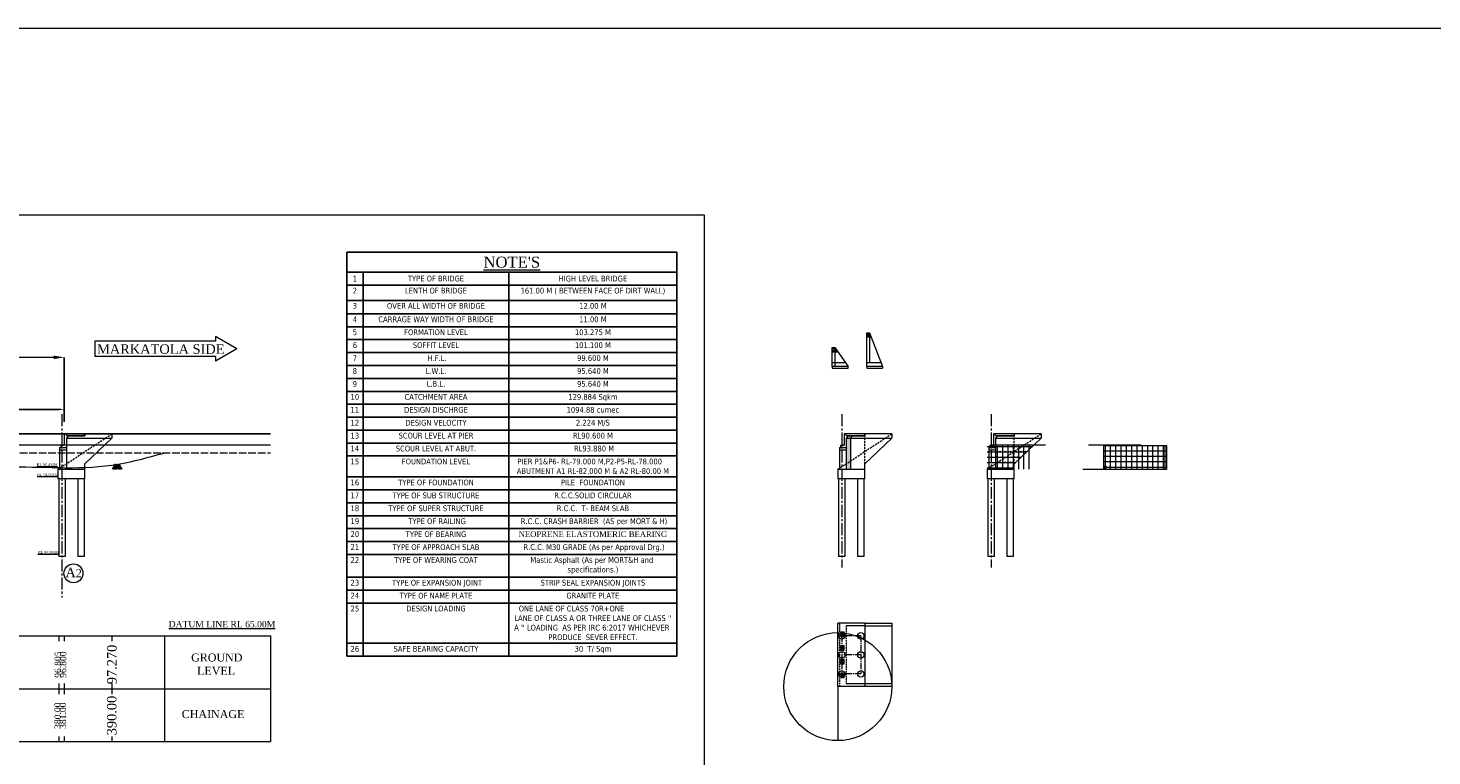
# Model space of a CAD drawing. Header units: millimetres. Extents: x -20950785 to 389010297, y -11535949 to 14056629.
# Tile 123 of 256: x 11431400 to 11696695, y -1533006 to -1395468. Entities that reach past the tile are written whole.
import ezdxf

# ---------------------------------------------------------------- set-up
doc = ezdxf.new("R2010")
doc.units = ezdxf.units.MM
doc.header["$LTSCALE"] = 60
doc.header["$MEASUREMENT"] = 0
for name, pattern in [('ACAD_ISO02W100', [15, 12, -3]), ('CENTER2', [28.575, 19.05, -3.175, 3.175, -3.175]), ('HIDDEN', [0.375, 0.25, -0.125])]:
    doc.linetypes.add(name, pattern=pattern)
doc.styles.add('style1', font='txt.shx', dxfattribs={"height": 1})
doc.dimstyles.get("Standard").update_dxf_attribs({"dimtxt": 400, "dimasz": 215, "dimexe": 0.18, "dimexo": 0.0625, "dimgap": 0.09, "dimtad": 0, "dimtih": 1, "dimtoh": 1, "dimdec": 0, "dimzin": 4, "dimdsep": 46, "dimtxsty": 'Standard', "dimblk": 'OPEN90', "dimcen": 0, "dimadec": 0, "dimazin": 1, "dimtfac": 1, "dimtdec": 0, "dimtix": 1, "dimtofl": 0, "dimtmove": 0, "dimatfit": 3, "dimldrblk": 'OPEN30', "dimfxl": 1, "dimtolj": 1, "dimtzin": 0, "dimarcsym": 0})

# ---------------------------------------------------------------- blocks, each defined once
blk = doc.blocks.new('*D548')
at = {"color": 0, "linetype": 'Continuous', "lineweight": -2, "ltscale": 2, "transparency": 16777216}
for p, q in [((11277221, -1469634), (11277221, -1457696)), ((11438221, -1469879), (11438221, -1457696))]:
    blk.add_line(p, q, dxfattribs=at)
at = {"color": 0, "linetype": 'Continuous', "lineweight": 0, "ltscale": 2, "transparency": 16777216}
for p, q in [((11279221, -1457696), (11307779, -1457696)), ((11436221, -1457696), (11407663, -1457696))]:
    blk.add_line(p, q, dxfattribs=at)
at = {"color": 0, "linetype": 'Continuous', "lineweight": 9, "ltscale": 2, "transparency": 16777216}
for points in [[(11279221, -1457362), (11279221, -1458029), (11277221, -1457696)], [(11436221, -1457362), (11436221, -1458029), (11438221, -1457696)]]:
    blk.add_solid(points, dxfattribs=at)
at = {"layer": 'Defpoints', "color": 0, "linetype": 'Continuous', "lineweight": 9, "ltscale": 2, "transparency": 16777216}
for p in [(11438221, -1457696), (11277221, -1469634), (11438221, -1469879)]:
    blk.add_point(p, dxfattribs=at)
at = {"color": 0, "linetype": 'Continuous', "lineweight": 9, "ltscale": 2, "transparency": 16777216, "insert": (11357721, -1457696), "char_height": 2000, "attachment_point": 5}
blk.add_mtext('\\A1;{\\fTimes New Roman|b0|i0|c0|p18;\\H1.2x;\\C256;LENGTH OF BRIDGE 161.00 (BETWEEN FACE OF DIRT WALL)}', dxfattribs=at)
blk = doc.blocks.new('*D555')
at = {"color": 0, "linetype": 'Continuous', "lineweight": -2, "ltscale": 2, "transparency": 16777216}
for p, q in [((11415221, -1469634), (11415221, -1467516)), ((11416221, -1467516), (11424557, -1467516)), ((11437221, -1467516), (11428885, -1467516)), ((11438221, -1468982), (11438221, -1467516))]:
    blk.add_line(p, q, dxfattribs=at)
at = {"color": 0, "linetype": 'Continuous', "lineweight": 9, "ltscale": 2, "transparency": 16777216}
for points in [[(11416221, -1467349), (11416221, -1467682), (11415221, -1467516)], [(11437221, -1467349), (11437221, -1467682), (11438221, -1467516)]]:
    blk.add_solid(points, dxfattribs=at)
at = {"layer": 'Defpoints', "color": 0, "linetype": 'Continuous', "lineweight": 9, "ltscale": 2, "transparency": 16777216}
for p in [(11415221, -1469634), (11438221, -1467516), (11438221, -1468982)]:
    blk.add_point(p, dxfattribs=at)
at = {"color": 0, "linetype": 'Continuous', "lineweight": 9, "ltscale": 2, "transparency": 16777216, "insert": (11426721, -1467516), "char_height": 1000, "attachment_point": 5}
blk.add_mtext('\\A1;{\\fTimes New Roman|b0|i0|c0|p18;\\H1.2x;\\C256;23000 }', dxfattribs=at)
blk = doc.blocks.new('*T591')
at = {"color": 0, "linetype": 'ByBlock', "lineweight": -2, "ltscale": 2, "transparency": 16777216}
for p, q in [((0, 0), (62397, 0)), ((0, 0), (0, -76345)), ((62397, 0), (62397, -76345)), ((0, -3775), (62397, -3775)), ((3081, -3775), (3081, -76345)), ((30653, -3775), (30653, -76345)), ((0, -6218), (62397, -6218)), ((0, -9100), (62397, -9100)), ((0, -11637), (62397, -11637)), ((0, -14080), (62397, -14080)), ((0, -16522), (62397, -16522)), ((0, -18965), (62397, -18965)), ((0, -21407), (62397, -21407)), ((0, -23850), (62397, -23850)), ((0, -26292), (62397, -26292)), ((0, -28735), (62397, -28735)), ((0, -31177), (62397, -31177)), ((0, -33620), (62397, -33620)), ((0, -36063), (62397, -36063)), ((0, -38505), (62397, -38505)), ((0, -42465), (62397, -42465)), ((0, -44908), (62397, -44908)), ((0, -47350), (62397, -47350)), ((0, -49793), (62397, -49793)), ((0, -52235), (62397, -52235)), ((0, -54678), (62397, -54678)), ((0, -57121), (62397, -57121)), ((0, -61411), (62397, -61411)), ((0, -63853), (62397, -63853)), ((0, -66296), (62397, -66296)), ((0, -73902), (62397, -73902)), ((0, -76345), (62397, -76345))]:
    blk.add_line(p, q, dxfattribs=at)
at = {"color": 0, "linetype": 'Continuous', "lineweight": 9, "ltscale": 2, "transparency": 16777216}
for s, insert, char_height, width, attachment_point in [("{\\fTimes New Roman|b0|i0|c0|p18;\\L\\C256;NOTE'S}", (31198, -1888), 2081.86, 61397.39, 5), ('{\\fTahoma|b0|i0|c0|p34;\\C256;1', (1541, -4996), 1082.46, 2081.86, 5), ('{\\fTahoma|b0|i0|c0|p34;\\C256;TYPE OF BRIDGE}', (16867, -4996), 1082.46, 26572.92, 5), ('{\\fTahoma|b0|i0|c0|p34;\\C256;HIGH LEVEL BRIDGE}', (46525, -4996), 1082.46, 30744.04, 5), ('{\\fTahoma|b0|i0|c0|p34;\\C256;2', (1541, -6717), 1082.46, 2081.86, 2), ('{\\fTahoma|b0|i0|c0|p34;\\C256;LENTH OF BRIDGE }', (16867, -6717), 1082.46, 26572.92, 2), ('{\\fTahoma|b0|i0|c0|p34;\\C256;161.00 M ( BETWEEN FACE OF DIRT WALL)  }', (46525, -6717), 1082.46, 30744.04, 2), ('{\\fTahoma|b0|i0|c0|p34;\\C256;3', (1541, -9599), 1082.46, 2081.86, 2), ('{\\fTahoma|b0|i0|c0|p34;\\C256;OVER ALL WIDTH OF BRIDGE}', (16867, -9599), 1082.46, 26572.92, 2), ('{\\fTahoma|b0|i0|c0|p34;\\C256;12.00 M}', (46525, -9599), 1082.46, 30744.04, 2), ('{\\fTahoma|b0|i0|c0|p34;\\C256;4', (1541, -12137), 1082.46, 2081.86, 2), ('{\\fTahoma|b0|i0|c0|p34;\\C256;CARRAGE WAY WIDTH OF BRIDGE }', (16867, -12137), 1082.46, 26572.92, 2), ('{\\fTahoma|b0|i0|c0|p34;\\C256;11.00 M}', (46525, -12137), 1082.46, 30744.04, 2), ('{\\fTahoma|b0|i0|c0|p34;\\C256;5', (1541, -14579), 1082.46, 2081.86, 2), ('{\\fTahoma|b0|i0|c0|p34;\\C256;FORMATION LEVEL   }', (16867, -14579), 1082.46, 26572.92, 2), ('{\\fTahoma|b0|i0|c0|p34;\\C256;103.275 M}', (46525, -14579), 1082.46, 30744.04, 2), ('{\\fTahoma|b0|i0|c0|p34;\\C256;6', (1541, -17022), 1082.46, 2081.86, 2), ('{\\fTahoma|b0|i0|c0|p34;\\C256;SOFFIT LEVEL}', (16867, -17022), 1082.46, 26572.92, 2), ('{\\fTahoma|b0|i0|c0|p34;\\C256;101.100 M}', (46525, -17022), 1082.46, 30744.04, 2), ('{\\fTahoma|b0|i0|c0|p34;\\C256;7', (1541, -19464), 1082.46, 2081.86, 2), ('{\\fTahoma|b0|i0|c0|p34;\\C256; H.F.L. }', (16867, -19464), 1082.46, 26572.92, 2), ('{\\fTahoma|b0|i0|c0|p34;\\C256;99.600 M}', (46525, -19464), 1082.46, 30744.04, 2), ('{\\fTahoma|b0|i0|c0|p34;\\C256;8', (1541, -21907), 1082.46, 2081.86, 2), ('{\\fTahoma|b0|i0|c0|p34;\\C256;L.W.L.  }', (16867, -21907), 1082.46, 26572.92, 2), ('{\\fTahoma|b0|i0|c0|p34;\\C256;95.640 M}', (46525, -21907), 1082.46, 30744.04, 2), ('{\\fTahoma|b0|i0|c0|p34;\\C256;9', (1541, -24349), 1082.46, 2081.86, 2), ('{\\fTahoma|b0|i0|c0|p34;\\C256;L.B.L.  }', (16867, -24349), 1082.46, 26572.92, 2), ('{\\fTahoma|b0|i0|c0|p34;\\C256;95.640 M}', (46525, -24349), 1082.46, 30744.04, 2), ('{\\fTahoma|b0|i0|c0|p34;\\C256;10', (1541, -26792), 1082.46, 2081.86, 2), ('{\\fTahoma|b0|i0|c0|p34;\\C256;CATCHMENT AREA}', (16867, -26792), 1082.46, 26572.92, 2), ('{\\fTahoma|b0|i0|c0|p34;\\C256;129.884 Sqkm }', (46525, -26792), 1082.46, 30744.04, 2), ('{\\fTahoma|b0|i0|c0|p34;\\C256;11', (1541, -29235), 1082.46, 2081.86, 2), ('{\\fTahoma|b0|i0|c0|p34;\\C256;12', (1541, -31677), 1082.46, 2081.86, 2), ('{\\fTahoma|b0|i0|c0|p34;\\C256;DESIGN DISCHRGE }', (16867, -29235), 1082.46, 26572.92, 2), ('{\\fTahoma|b0|i0|c0|p34;\\C256;DESIGN VELOCITY}', (16867, -31677), 1082.46, 26572.92, 2), ('{\\fTahoma|b0|i0|c0|p34;\\C256;1094.88 cumec}', (46525, -29235), 1082.46, 30744.04, 2), ('{\\fTahoma|b0|i0|c0|p34;\\C256;2.224 M/S}', (46525, -31677), 1082.46, 30744.04, 2), ('{\\fTahoma|b0|i0|c0|p34;\\C256;13', (1541, -34120), 1082.46, 2081.86, 2), ('{\\fTahoma|b0|i0|c0|p34;\\C256;SCOUR LEVEL AT PIER}', (16867, -34120), 1082.46, 26572.92, 2), ('{\\fTahoma|b0|i0|c0|p34;\\C256;RL90.600 M}', (46525, -34120), 1082.46, 30744.04, 2), ('{\\fTahoma|b0|i0|c0|p34;\\C256;14', (1541, -36562), 1082.46, 2081.86, 2), ('{\\fTahoma|b0|i0|c0|p34;\\C256;SCOUR LEVEL AT ABUT.}', (16867, -36562), 1082.46, 26572.92, 2), ('{\\fTahoma|b0|i0|c0|p34;\\C256; RL93.880 M}', (46525, -36562), 1082.46, 30744.04, 2), ('{\\fTahoma|b0|i0|c0|p34;\\C256;15', (1541, -39005), 1082.46, 2081.86, 2), ('{\\fTahoma|b0|i0|c0|p34;\\C256;FOUNDATION LEVEL}', (16867, -39005), 1082.46, 26572.92, 2), ('{\\fTahoma|b0|i0|c0|p34;\\C256;PIER P1&P6- RL-79.000 M,P2-P5-RL-78.000    ABUTMENT A1 RL-82.000 M & A2 RL-80.00 M}', (46525, -39005), 1082.456, 30744.04, 2), ('{\\fTahoma|b0|i0|c0|p34;\\C256;16', (1541, -42965), 1082.46, 2081.86, 2), ('{\\fTahoma|b0|i0|c0|p34;\\C256;TYPE OF FOUNDATION}', (16867, -42965), 1082.46, 26572.92, 2), ('{\\fTahoma|b0|i0|c0|p34;\\C256;PILE  FOUNDATION }', (46525, -42965), 1082.46, 30744.04, 2), ('{\\fTahoma|b0|i0|c0|p34;\\C256;17', (1541, -45407), 1082.46, 2081.86, 2), ('{\\fTahoma|b0|i0|c0|p34;\\C256;TYPE OF SUB STRUCTURE }', (16867, -45407), 1082.46, 26572.92, 2), ('{\\fTahoma|b0|i0|c0|p34;\\C256;R.C.C.SOLID CIRCULAR}', (46525, -45407), 1082.46, 30744.04, 2), ('{\\fTahoma|b0|i0|c0|p34;\\C256;18', (1541, -47850), 1082.46, 2081.86, 2), ('{\\fTahoma|b0|i0|c0|p34;\\C256;19', (1541, -50293), 1082.46, 2081.86, 2), ('{\\fTahoma|b0|i0|c0|p34;\\C256;TYPE OF SUPER STRUCTURE }', (16867, -47850), 1082.46, 26572.92, 2), ('{\\fTahoma|b0|i0|c0|p34;\\C256; TYPE OF RAILING}', (16867, -50293), 1082.46, 26572.92, 2), ('{\\fTahoma|b0|i0|c0|p34;\\C256; R.C.C. CRASH BARRIER  (AS per MORT & H)}', (46525, -50293), 1082.46, 30744.04, 2), ('{\\fTahoma|b0|i0|c0|p34;\\C256;R.C.C.  T- BEAM SLAB }', (46525, -47850), 1082.46, 30744.04, 2), ('{\\fTahoma|b0|i0|c0|p34;\\C256;20', (1541, -52735), 1082.46, 2081.86, 2), ('{\\fTahoma|b0|i0|c0|p34;\\C256;TYPE OF BEARING   }', (16867, -52735), 1082.46, 26572.92, 2), ('{\\fTimes New Roman|b0|i0|c0|p18;\\C256;NEOPRENE ELASTOMERIC BEARING}', (46525, -52735), 1082.46, 30744.04, 2), ('{\\fTahoma|b0|i0|c0|p34;\\C256;21', (1541, -55178), 1082.46, 2081.86, 2), ('{\\fTahoma|b0|i0|c0|p34;\\C256;TYPE OF APPROACH SLAB }', (16867, -55178), 1082.46, 26572.92, 2), ('{\\fTahoma|b0|i0|c0|p34;\\C256; R.C.C. M30 GRADE (As per Approval Drg.)}', (46525, -55178), 1082.46, 30744.04, 2), ('{\\fTahoma|b0|i0|c0|p34;\\C256;22', (1541, -57620), 1082.46, 2081.86, 2), ('{\\fTahoma|b0|i0|c0|p34;\\C256;TYPE OF WEARING COAT}', (16867, -57620), 1082.46, 26572.92, 2), ('{\\fTahoma|b0|i0|c0|p34;\\C256;Mastic Asphalt (As per MORT&H and  specifications.)}', (46525, -57620), 1082.46, 30744.04, 2), ('{\\fTahoma|b0|i0|c0|p34;\\C256;23', (1541, -61910), 1082.46, 2081.86, 2), ('{\\fTahoma|b0|i0|c0|p34;\\C256; TYPE OF EXPANSION JOINT}', (16867, -61910), 1082.46, 26572.92, 2), ('{\\fTahoma|b0|i0|c0|p34;\\C256;STRIP SEAL EXPANSION JOINTS}', (46525, -61910), 1082.46, 30744.04, 2), ('{\\fTahoma|b0|i0|c0|p34;\\C256;24', (1541, -64353), 1082.46, 2081.86, 2), ('{\\fTahoma|b0|i0|c0|p34;\\C256;TYPE OF NAME PLATE   }', (16867, -64353), 1082.46, 26572.92, 2), ('{\\fTahoma|b0|i0|c0|p34;\\C256;GRANITE PLATE}', (46525, -64353), 1082.46, 30744.04, 2), ('{\\fTahoma|b0|i0|c0|p34;\\C256;25', (1541, -66795), 1082.46, 2081.86, 2), ('{\\fTahoma|b0|i0|c0|p34;\\C256;DESIGN LOADING}', (16867, -66795), 1082.46, 26572.92, 2), ("{\\fTahoma|b0|i0|c0|p34;\\C256;ONE LANE OF CLASS 70R+ONE                     LANE OF CLASS A OR THREE LANE OF CLASS '' A '' LOADING  AS PER IRC 6:2017 WHICHEVER  PRODUCE  SEVER EFFECT.}", (46525, -66795), 1082.456, 30744.04, 2), ('{\\fTahoma|b0|i0|c0|p34;\\C256;26', (1541, -74402), 1082.46, 2081.86, 2), ('{\\fTahoma|b0|i0|c0|p34;\\C256;SAFE BEARING CAPACITY }', (16867, -74402), 1082.46, 26572.92, 2), ('{\\fTahoma|b0|i0|c0|p34;\\C256;30  T/ Sqm}', (46525, -74402), 1082.46, 30744.04, 2)]:
    blk.add_mtext(s, dxfattribs=dict(at, insert=insert, char_height=char_height, width=width, attachment_point=attachment_point))

msp = doc.modelspace()

# ---------------------------------------------------------------- hatches: boundary and pattern name
at = {"linetype": 'Continuous', "lineweight": 9, "ltscale": 2}
h = msp.add_hatch(dxfattribs=at)
h.set_pattern_fill('HONEY', scale=1000)
h.paths.add_polyline_path([(11587067.5, -1472730.08), (11587067.5, -1472530.02), (11586267.5, -1472530.02), (11586267.5, -1472730.08), (11586017.5, -1472980.08), (11586817.5, -1472980.08)])
h.paths.add_polyline_path([(11586817.5, -1472980.08), (11586017.5, -1472980.08), (11586017.5, -1474730.02), (11586017.5, -1477785.79), (11586817.5, -1477259.67), (11586817.5, -1474480.02)])
h.paths.add_polyline_path([(11586817.5, -1477259.67), (11586017.5, -1477785.79), (11586017.5, -1478838.02), (11586817.5, -1478838.02)])
h.paths.add_polyline_path([(11199138.5, -1472980.08), (11198888.5, -1472730.08), (11198888.5, -1472530.02), (11198088.5, -1472530.02), (11198088.5, -1472730.08), (11198338.5, -1472980.08), (11198338.5, -1474482.91), (11199138.5, -1474998.62), (11199138.5, -1474480.02)])
h.paths.add_polyline_path([(11199138.5, -1474998.62), (11198338.5, -1474482.91), (11198338.5, -1476030.02), (11199138.5, -1476030.02)])
h = msp.add_hatch(dxfattribs=at)
h.set_pattern_fill('ANSI31')
h.set_pattern_definition([(45, (790537.23868, -409132.11092), (-0.0883883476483, 0.0883883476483), [])])
h.paths.add_polyline_path([(11437766.05, -1474230.02), (11437991.05, -1474230.02), (11437991.05, -1474310.02), (11437766.05, -1474310.02)])
h.paths.add_polyline_path([(11437991.05, -1474230.02), (11438116.05, -1474230.02), (11438116.05, -1474310.02), (11437991.05, -1474310.02)])
at = {"linetype": 'Continuous', "lineweight": 9}
h = msp.add_hatch(dxfattribs=at)
h.set_pattern_fill('AR-CONC', color=256, scale=20)
h.set_pattern_definition([(50, (764722.6, -409263.83), (143.4520365, -12.550427), [15, -165]), (355, (764722.6, -409263.83), (-27.7502667, 150.4384267), [12, -132]), (100.4514445, (764734.56, -409264.88), (115.7017693, 137.8879982), [12.7480384, -140.2284224]), (46.1842, (764722.6, -409223.83), (213.448266, -33.1038562), [22.5, -247.5]), (96.6356355, (764740.4, -409226.6), (186.932389, 194.82372), [19.1220684, -210.342752]), (351.184164, (764722.6, -409223.83), (186.932389, 194.82372), [18, -198]), (21, (764742.6, -409233.83), (119.3814104, -80.5237781), [15, -165]), (326, (764742.6, -409233.83), (48.6630664, 145.030009), [12, -132]), (71.4514447, (764752.55, -409240.54), (168.0444753, 64.5062306), [12.748038, -140.2284224]), (37.5, (764722.6, -409263.833), (2.43197106, 66.57877077), [0, -130.4, 0, -134, 0, -132.5]), (7.5, (764722.6, -409263.83), (52.6139075, 78.8823424), [0, -76.4, 0, -127.4, 0, -50.5]), (327.5, (764678, -409263.833), (106.76448723, -4.51097435), [0, -50, 0, -156, 0, -207]), (317.5, (764658, -409263.83), (116.6372339, 20.0209965), [0, -65, 0, -103.6, 0, -147])])
h.paths.add_polyline_path([(11438891.05, -1472530.02), (11438891.05, -1472430.02), (11442141.05, -1472430.02), (11442141.05, -1472530.02)])
at = {"linetype": 'Continuous', "lineweight": 9, "ltscale": 2}
h = msp.add_hatch(dxfattribs=at)
h.set_pattern_fill('ANSI31')
h.set_pattern_definition([(45, (937913.68459, -409132.11092), (-0.0883883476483, 0.0883883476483), [])])
h.paths.add_polyline_path([(11585142.5, -1474230.02), (11585367.5, -1474230.02), (11585367.5, -1474310.02), (11585142.5, -1474310.02)])
h.paths.add_polyline_path([(11585367.5, -1474230.02), (11585492.5, -1474230.02), (11585492.5, -1474310.02), (11585367.5, -1474310.02)])
at = {"linetype": 'Continuous', "lineweight": 9}
h = msp.add_hatch(dxfattribs=at)
h.set_pattern_fill('AR-CONC', color=256, scale=20)
h.set_pattern_definition([(50, (912099.05, -409263.83), (143.4520365, -12.550427), [15, -165]), (355, (912099.05, -409263.83), (-27.7502667, 150.4384267), [12, -132]), (100.4514445, (912111, -409264.88), (115.7017693, 137.8879982), [12.7480384, -140.2284224]), (46.1842, (912099.05, -409223.83), (213.448266, -33.1038562), [22.5, -247.5]), (96.6356355, (912116.84, -409226.6), (186.932389, 194.82372), [19.1220684, -210.342752]), (351.184164, (912099.05, -409223.83), (186.932389, 194.82372), [18, -198]), (21, (912119.05, -409233.83), (119.3814104, -80.5237781), [15, -165]), (326, (912119.05, -409233.83), (48.6630664, 145.030009), [12, -132]), (71.4514447, (912129, -409240.54), (168.0444753, 64.5062306), [12.748038, -140.2284224]), (37.5, (912099.05, -409263.833), (2.43197106, 66.57877077), [0, -130.4, 0, -134, 0, -132.5]), (7.5, (912099.05, -409263.83), (52.6139075, 78.8823424), [0, -76.4, 0, -127.4, 0, -50.5]), (327.5, (912054.45, -409263.833), (106.76448723, -4.51097435), [0, -50, 0, -156, 0, -207]), (317.5, (912034.45, -409263.83), (116.6372339, 20.0209965), [0, -65, 0, -103.6, 0, -147])])
h.paths.add_polyline_path([(11586267.5, -1472530.02), (11586267.5, -1472430.02), (11589517.5, -1472430.02), (11589517.5, -1472530.02)])
at = {"linetype": 'Continuous', "lineweight": 9, "ltscale": 2}
h = msp.add_hatch(dxfattribs=at)
h.set_pattern_fill('ANSI31')
h.set_pattern_definition([(45, (966132.18459, -409132.11092), (-0.0883883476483, 0.0883883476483), [])])
h.paths.add_polyline_path([(11613361, -1474230.02), (11613586, -1474230.02), (11613586, -1474310.02), (11613361, -1474310.02)])
h.paths.add_polyline_path([(11613586, -1474230.02), (11613711, -1474230.02), (11613711, -1474310.02), (11613586, -1474310.02)])
at = {"linetype": 'Continuous', "lineweight": 9}
h = msp.add_hatch(dxfattribs=at)
h.set_pattern_fill('AR-CONC', color=256, scale=20)
h.set_pattern_definition([(50, (940317.55, -409263.83), (143.4520365, -12.550427), [15, -165]), (355, (940317.55, -409263.83), (-27.7502667, 150.4384267), [12, -132]), (100.4514445, (940329.5, -409264.88), (115.7017693, 137.8879982), [12.7480384, -140.2284224]), (46.1842, (940317.55, -409223.83), (213.448266, -33.1038562), [22.5, -247.5]), (96.6356355, (940335.34, -409226.6), (186.932389, 194.82372), [19.1220684, -210.342752]), (351.184164, (940317.55, -409223.83), (186.932389, 194.82372), [18, -198]), (21, (940337.55, -409233.83), (119.3814104, -80.5237781), [15, -165]), (326, (940337.55, -409233.83), (48.6630664, 145.030009), [12, -132]), (71.4514447, (940347.5, -409240.54), (168.0444753, 64.5062306), [12.748038, -140.2284224]), (37.5, (940317.55, -409263.833), (2.43197106, 66.57877077), [0, -130.4, 0, -134, 0, -132.5]), (7.5, (940317.55, -409263.83), (52.6139075, 78.8823424), [0, -76.4, 0, -127.4, 0, -50.5]), (327.5, (940272.95, -409263.833), (106.76448723, -4.51097435), [0, -50, 0, -156, 0, -207]), (317.5, (940252.95, -409263.83), (116.6372339, 20.0209965), [0, -65, 0, -103.6, 0, -147])])
h.paths.add_polyline_path([(11614486, -1472530.02), (11614486, -1472430.02), (11617736, -1472430.02), (11617736, -1472530.02)])
at = {"linetype": 'Continuous', "lineweight": 9, "ltscale": 2}
h = msp.add_hatch(dxfattribs=at)
h.set_pattern_fill('GOST_GROUND', scale=5)
h.set_pattern_definition([(45, (380869, -3585.5), (70.71067812, 0), [100]), (45, (380884, -3585.5), (70.71067812, 0), [100]), (45, (380899, -3585.5), (70.71067812, 0), [100])])
h.paths.add_polyline_path([(11585492.5, -1509764), (11585142.5, -1509764), (11585142.5, -1510264), (11585492.5, -1510264)])
h = msp.add_hatch(dxfattribs=at)
h.set_pattern_fill('GOST_GROUND', scale=5)
h.set_pattern_definition([(45, (380869, -6185.5), (70.71067812, 0), [100]), (45, (380884, -6185.5), (70.71067812, 0), [100]), (45, (380899, -6185.5), (70.71067812, 0), [100])])
h.paths.add_polyline_path([(11585492.5, -1512364), (11585142.5, -1512364), (11585142.5, -1512864), (11585492.5, -1512864)])
h = msp.add_hatch(dxfattribs=at)
h.set_pattern_fill('GOST_GROUND', scale=5)
h.set_pattern_definition([(45, (380869, -8785.5), (70.71067812, 0), [100]), (45, (380884, -8785.5), (70.71067812, 0), [100]), (45, (380899, -8785.5), (70.71067812, 0), [100])])
h.paths.add_polyline_path([(11585492.5, -1514964), (11585142.5, -1514964), (11585142.5, -1515464), (11585492.5, -1515464)])
h = msp.add_hatch(dxfattribs=at)
h.set_pattern_fill('GOST_GROUND', scale=5)
h.set_pattern_definition([(45, (380869, -11385.5), (70.71067812, 0), [100]), (45, (380884, -11385.5), (70.71067812, 0), [100]), (45, (380899, -11385.5), (70.71067812, 0), [100])])
h.paths.add_polyline_path([(11585492.5, -1517564), (11585142.5, -1517564), (11585142.5, -1518064), (11585492.5, -1518064)])

# ---------------------------------------------------------------- linework, layer by layer
at = {"linetype": 'Continuous', "lineweight": 9}
for p, q in [((11466791.61, -1453742.85), (11466791.61, -1454652.56)), ((11470861.44, -1456092.56), (11466791.61, -1453742.85)), ((11466791.61, -1454652.56), (11443999.94, -1454652.56)), ((11470861.44, -1456092.56), (11466791.61, -1458442.28)), ((11466791.61, -1457532.56), (11443999.94, -1457532.56)), ((11466791.61, -1457532.56), (11466791.61, -1458442.28)), ((11438221.05, -1472130.02), (11438221.05, -1474310.02)), ((11438241.05, -1472130.02), (11438241.05, -1474310.02)), ((11438641.05, -1472430.02), (11438641.05, -1472130.02)), ((11438641.05, -1472430.08), (11438641.05, -1472130.08)), ((11447241.05, -1472130.02), (11438651.05, -1472130.02)), ((11447241.05, -1472130.02), (11447241.05, -1472980.08)), ((11585597.5, -1472130.02), (11585597.5, -1474310.02)), ((11585617.5, -1472130.02), (11585617.5, -1474310.02)), ((11586017.5, -1472430.02), (11586017.5, -1472130.02)), ((11586017.5, -1472430.08), (11586017.5, -1472130.08)), ((11594617.5, -1472130.02), (11586027.5, -1472130.02)), ((11594617.5, -1472130.02), (11594617.5, -1472980.08)), ((11613816, -1472130.02), (11613816, -1474310.02)), ((11613836, -1472130.02), (11613836, -1474310.02)), ((11614236, -1472430.02), (11614236, -1472130.02)), ((11614236, -1472430.08), (11614236, -1472130.08)), ((11622836, -1472130.02), (11614246, -1472130.02)), ((11622836, -1472130.02), (11622836, -1472980.08)), ((11437341.05, -1474730.08), (11438641.05, -1474730.08)), ((11437341.05, -1474730.08), (11437341.05, -1478838.02)), ((11437641.05, -1474730.02), (11437641.05, -1474310.02)), ((11438116.05, -1474230.02), (11438116.05, -1474310.02)), ((11438891.05, -1472730.02), (11438641.05, -1472980.02)), ((11438891.05, -1472730.08), (11438641.05, -1472980.08)), ((11438641.05, -1472980.08), (11438641.05, -1474730.02)), ((11438641.05, -1474480.02), (11438641.05, -1478838.02)), ((11438891.05, -1472430.02), (11438891.05, -1472730.02)), ((11438891.05, -1472430.08), (11438891.05, -1472730.08)), ((11438891.05, -1472530.02), (11442141.05, -1472530.02)), ((11447241.05, -1472980.08), (11442141.05, -1477838.02)), ((11584717.5, -1474730.08), (11586017.5, -1474730.08)), ((11584717.5, -1474730.08), (11584717.5, -1478838.02)), ((11585017.5, -1474730.02), (11585017.5, -1474310.02)), ((11585492.5, -1474230.02), (11585492.5, -1474310.02)), ((11586267.5, -1472730.02), (11586017.5, -1472980.02)), ((11586267.5, -1472730.08), (11586017.5, -1472980.08)), ((11586017.5, -1472980.08), (11586017.5, -1474730.02)), ((11586017.5, -1474480.02), (11586017.5, -1478838.02)), ((11586267.5, -1472430.02), (11586267.5, -1472730.02)), ((11586267.5, -1472430.08), (11586267.5, -1472730.08)), ((11586267.5, -1472530.02), (11589517.5, -1472530.02)), ((11586817.5, -1472980.08), (11586817.5, -1474730.02)), ((11586817.5, -1474480.02), (11586817.5, -1478838.02)), ((11587067.5, -1472430.08), (11587067.5, -1472730.08)), ((11594617.5, -1472980.08), (11589517.5, -1477838.02)), ((11612636, -1474537.42), (11621201.06, -1474537.42)), ((11612936, -1474730.08), (11614236, -1474730.08)), ((11612936, -1474730.08), (11612936, -1478838.02)), ((11613236, -1474730.02), (11613236, -1474310.02)), ((11613711, -1474230.02), (11613711, -1474310.02)), ((11614486, -1472730.02), (11614236, -1472980.02)), ((11614486, -1472730.08), (11614236, -1472980.08)), ((11614236, -1472980.08), (11614236, -1474730.02)), ((11614236, -1474480.02), (11614236, -1478838.02)), ((11614486, -1472430.02), (11614486, -1472730.02)), ((11614486, -1472430.08), (11614486, -1472730.08)), ((11614486, -1472530.02), (11617736, -1472530.02)), ((11614536, -1474480.02), (11614536, -1478838.02)), ((11615536, -1474480.02), (11615536, -1478838.02)), ((11616536, -1474230.02), (11616536, -1478838.02)), ((11617536, -1474480.02), (11617536, -1478838.02)), ((11622836, -1472980.08), (11617736, -1477838.02)), ((11618536, -1474480.02), (11618536, -1478838.02)), ((11619536, -1474480.02), (11619536, -1478838.02)), ((11620536, -1474480.02), (11620536, -1478838.02)), ((11634614, -1474230.02), (11634614, -1478838.02)), ((11438641.05, -1475230.15), (11437341.05, -1475230.15)), ((11586017.5, -1475230.15), (11584717.5, -1475230.15)), ((11612636, -1475537.42), (11620151.23, -1475537.42)), ((11612636, -1476537.42), (11619101.41, -1476537.42)), ((11612636, -1477537.42), (11618051.58, -1477537.42)), ((11614236, -1475230.15), (11612936, -1475230.15)), ((11437041.05, -1478838.02), (11437041.05, -1480638.02)), ((11437041.05, -1478838.02), (11442141.05, -1478838.02)), ((11584417.5, -1478838.02), (11584417.5, -1480638.02)), ((11584417.5, -1478838.02), (11589517.5, -1478838.02)), ((11612636, -1478537.42), (11617736, -1478537.42)), ((11612636, -1478837.42), (11617736, -1478837.42)), ((11612636, -1478837.72), (11617736, -1478837.72)), ((11612636, -1478838.02), (11612636, -1480638.02)), ((11612636, -1478838.02), (11617736, -1478838.02)), ((11630714, -1478837.42), (11635814, -1478837.42)), ((11442141.05, -1480638.02), (11437041.05, -1480638.02)), ((11437191.05, -1480638.02), (11437191.05, -1495330.02)), ((11438391.05, -1480638.02), (11438391.05, -1495330.02)), ((11440791.05, -1480638.02), (11440791.05, -1495330.02)), ((11441991.05, -1480638.02), (11441991.05, -1495330.02)), ((11589517.5, -1480638.02), (11584417.5, -1480638.02)), ((11584567.5, -1480638.02), (11584567.5, -1495330.02)), ((11585767.5, -1480638.02), (11585767.5, -1495330.02)), ((11588167.5, -1480638.02), (11588167.5, -1495330.02)), ((11589367.5, -1480638.02), (11589367.5, -1495330.02)), ((11617736, -1480638.02), (11612636, -1480638.02)), ((11612786, -1480638.02), (11612786, -1495330.02)), ((11613986, -1480638.02), (11613986, -1495330.02)), ((11616386, -1480638.02), (11616386, -1495330.02)), ((11617586, -1480638.02), (11617586, -1495330.02)), ((11438391.05, -1495330.02), (11437191.05, -1495330.02)), ((11441991.05, -1495330.02), (11440791.05, -1495330.02)), ((11585767.5, -1495330.02), (11584567.5, -1495330.02)), ((11589367.5, -1495330.02), (11588167.5, -1495330.02)), ((11613986, -1495330.02), (11612786, -1495330.02)), ((11617586, -1495330.02), (11616386, -1495330.02)), ((11589517.5, -1507914), (11584417.5, -1507914)), ((11589517.5, -1508414), (11586017.5, -1508414)), ((11589517.5, -1519914), (11584417.5, -1519914)), ((11589517.5, -1519414), (11586017.5, -1519414))]:
    msp.add_line(p, q, dxfattribs=at)
at = {"color": 7, "linetype": 'Continuous', "lineweight": 9, "ltscale": 2}
for p, q in [((11589884, -1459441), (11589884, -1453041)), ((11589884, -1453041), (11590384, -1453041)), ((11590501.19, -1453341), (11589884, -1453341)), ((11590618.38, -1453641), (11589884, -1453641)), ((11590384, -1453041), (11592884, -1459441)), ((11590384, -1453041), (11590384, -1458741)), ((11443999.94, -1454652.56), (11443999.94, -1457532.56)), ((11583372, -1459441), (11583372, -1455841)), ((11583372, -1455841), (11583872, -1455841)), ((11584080.33, -1456141), (11583372, -1456141)), ((11584288.67, -1456441), (11583372, -1456441)), ((11583872, -1455841), (11586372, -1459441)), ((11583872, -1455841), (11583872, -1459441)), ((11590716.03, -1453891), (11589884, -1453891)), ((11584462.28, -1456691), (11583372, -1456691)), ((11585885.89, -1458741), (11583372, -1458741)), ((11592610.56, -1458741), (11589884, -1458741)), ((11586372, -1459441), (11583372, -1459441)), ((11583372, -1459441), (11583372, -1459741)), ((11583372, -1459741), (11586372, -1459741)), ((11586372, -1459741), (11586372, -1459441)), ((11592884, -1459441), (11589884, -1459441)), ((11589884, -1459441), (11589884, -1459741)), ((11589884, -1459741), (11592884, -1459741)), ((11592884, -1459441), (11592884, -1459741)), ((11237221.05, -1472055.02), (11477221.05, -1472055.02)), ((11237221.05, -1472130.02), (11477221.05, -1472130.02)), ((11438201.05, -1472130.02), (11438201.05, -1472055.02)), ((11438221.05, -1472130.02), (11438221.05, -1472055.02)), ((11438221.05, -1472130.02), (11438221.05, -1472055.02)), ((11442341.05, -1472130.02), (11438221.05, -1472130.02)), ((11438651.05, -1472130.02), (11438221.05, -1472130.02)), ((11438651.05, -1472130.02), (11438221.05, -1472130.02)), ((11438241.05, -1472130.02), (11438241.05, -1472055.02)), ((11442141.05, -1472130.02), (11442141.05, -1472530.02)), ((11442141.05, -1472430.08), (11442141.05, -1472130.08)), ((11586027.5, -1472130.02), (11585597.5, -1472130.02)), ((11589517.5, -1472130.02), (11589517.5, -1472530.02)), ((11589517.5, -1472430.08), (11589517.5, -1472130.08)), ((11614246, -1472130.02), (11613816, -1472130.02)), ((11617736, -1472130.02), (11617736, -1472530.02)), ((11617736, -1472430.08), (11617736, -1472130.08)), ((11237221.05, -1474230.02), (11477221.05, -1474230.02)), ((11437641.05, -1474310.02), (11438241.05, -1474310.02)), ((11437766.05, -1474230.02), (11438116.05, -1474230.02)), ((11437781.55, -1474310.02), (11437781.55, -1474230.02)), ((11438641.05, -1472430.02), (11442141.05, -1472430.02)), ((11438641.05, -1472980.08), (11447241.05, -1472980.08)), ((11585017.5, -1474310.02), (11585617.5, -1474310.02)), ((11585158, -1474310.02), (11585158, -1474230.02)), ((11586017.5, -1472430.02), (11589517.5, -1472430.02)), ((11586017.5, -1472980.08), (11594617.5, -1472980.08)), ((11587067.5, -1472730.08), (11586817.5, -1472980.08)), ((11613236, -1474310.02), (11613836, -1474310.02)), ((11613376.5, -1474310.02), (11613376.5, -1474230.02)), ((11613711, -1474230.02), (11623660.5, -1474230.02)), ((11614236, -1472430.02), (11617736, -1472430.02)), ((11614236, -1472980.08), (11622836, -1472980.08)), ((11631789, -1474230.02), (11641738.5, -1474230.02)), ((11646614, -1474438.42), (11634614, -1474438.42)), ((11634914, -1474230.02), (11634914, -1478838.42)), ((11635914, -1474230.02), (11635914, -1478838.42)), ((11636914, -1474230.02), (11636914, -1478838.42)), ((11637914, -1474230.02), (11637914, -1478838.42)), ((11638914, -1474230.02), (11638914, -1478838.42)), ((11639914, -1474230.02), (11639914, -1478838.42)), ((11640914, -1474230.02), (11640914, -1478838.42)), ((11641914, -1474438.42), (11641914, -1478838.42)), ((11642914, -1474438.42), (11642914, -1478838.42)), ((11643914, -1474438.42), (11643914, -1478838.42)), ((11644914, -1474438.42), (11644914, -1478838.42)), ((11645914, -1474438.42), (11645914, -1478838.42)), ((11646314, -1478838.42), (11646314, -1474438.42)), ((11646614, -1478838.42), (11646614, -1474438.42)), ((11646614, -1475438.42), (11634614, -1475438.42)), ((11646614, -1476438.42), (11634614, -1476438.42)), ((11634614, -1477038.42), (11634614, -1478838.42)), ((11646614, -1477438.42), (11634614, -1477438.42)), ((11442141.05, -1478838.02), (11442141.05, -1477838.02)), ((11442141.05, -1480638.02), (11442141.05, -1478838.02)), ((11589517.5, -1478838.02), (11589517.5, -1477838.02)), ((11589517.5, -1480638.02), (11589517.5, -1478838.02)), ((11617736, -1478838.02), (11617736, -1477838.02)), ((11617736, -1480638.02), (11617736, -1478838.02)), ((11634614, -1478438.02), (11646614, -1478438.02)), ((11634614, -1478838.02), (11646614, -1478838.02)), ((11634614, -1478838.42), (11646614, -1478838.42)), ((11584417.5, -1519914), (11584417.5, -1507914)), ((11589517.5, -1507914), (11589517.5, -1519914)), ((11589517.5, -1507914), (11594617.5, -1507914)), ((11589517.5, -1508414), (11594617.5, -1508414)), ((11594617.5, -1507914), (11594617.5, -1519914)), ((11417221.05, -1510330.02), (11437221.05, -1510330.02)), ((11437221.05, -1510330.02), (11437221.05, -1511330.02)), ((11437221.05, -1510330.02), (11457221.05, -1510330.02)), ((11438221.05, -1510330.02), (11438221.05, -1511330.02)), ((11447221.05, -1510330.02), (11447221.05, -1511330.02)), ((11457221.05, -1510330.02), (11477221.05, -1510330.02)), ((11457221.05, -1530330.02), (11457221.05, -1510330.02)), ((11477221.05, -1510330.02), (11477221.05, -1530330.02)), ((11585617.5, -1509614), (11585017.5, -1509614)), ((11585017.5, -1509614), (11585017.5, -1510414)), ((11585017.5, -1510414), (11585617.5, -1510414)), ((11585142.5, -1509764), (11585142.5, -1510264)), ((11585492.5, -1509764), (11585142.5, -1509764)), ((11585492.5, -1510264), (11585142.5, -1510264)), ((11585492.5, -1509764), (11585492.5, -1510264)), ((11585617.5, -1510414), (11585617.5, -1509614)), ((11585617.5, -1512214), (11585017.5, -1512214)), ((11585017.5, -1512214), (11585017.5, -1513014)), ((11585017.5, -1513014), (11585617.5, -1513014)), ((11585617.5, -1514814), (11585017.5, -1514814)), ((11585017.5, -1514814), (11585017.5, -1515614)), ((11585142.5, -1512364), (11585142.5, -1512864)), ((11585492.5, -1512364), (11585142.5, -1512364)), ((11585492.5, -1512864), (11585142.5, -1512864)), ((11585492.5, -1512364), (11585492.5, -1512864)), ((11585617.5, -1513014), (11585617.5, -1512214)), ((11585617.5, -1515614), (11585617.5, -1514814)), ((11585017.5, -1515614), (11585617.5, -1515614)), ((11585617.5, -1517414), (11585017.5, -1517414)), ((11585017.5, -1517414), (11585017.5, -1518214)), ((11585142.5, -1514964), (11585142.5, -1515464)), ((11585492.5, -1514964), (11585142.5, -1514964)), ((11585492.5, -1515464), (11585142.5, -1515464)), ((11585492.5, -1514964), (11585492.5, -1515464)), ((11585617.5, -1518214), (11585617.5, -1517414)), ((11437221.05, -1519330.02), (11437221.05, -1521330.02)), ((11438221.05, -1519330.02), (11438221.05, -1521330.02)), ((11447221.05, -1519330.02), (11447221.05, -1521330.02)), ((11584417.5, -1519914), (11584417.5, -1529914)), ((11585017.5, -1518214), (11585617.5, -1518214)), ((11585142.5, -1517564), (11585142.5, -1518064)), ((11585492.5, -1517564), (11585142.5, -1517564)), ((11585492.5, -1518064), (11585142.5, -1518064)), ((11585492.5, -1517564), (11585492.5, -1518064)), ((11594617.5, -1519414), (11589517.5, -1519414)), ((11594617.5, -1519914), (11589517.5, -1519914)), ((11257221.05, -1520330.02), (11457221.05, -1520330.02)), ((11457221.05, -1520330.02), (11477221.05, -1520330.02)), ((11437221.05, -1530330.02), (11417221.05, -1530330.02)), ((11437221.05, -1529330.02), (11437221.05, -1530330.02)), ((11457221.05, -1530330.02), (11437221.05, -1530330.02)), ((11438221.05, -1529330.02), (11438221.05, -1530330.02)), ((11447221.05, -1529330.02), (11447221.05, -1530330.02)), ((11477221.05, -1530330.02), (11457221.05, -1530330.02))]:
    msp.add_line(p, q, dxfattribs=at)
at = {"linetype": 'CENTER2', "lineweight": 9, "ltscale": 2}
for p, q in [((11437791.05, -1468437.35), (11437791.05, -1503097.72)), ((11585167.5, -1468437.35), (11585167.5, -1497384.5)), ((11613386, -1468437.35), (11613386, -1497384.5))]:
    msp.add_line(p, q, dxfattribs=at)
at = {"linetype": 'HIDDEN', "lineweight": 9, "ltscale": 25}
for p, q in [((11437041.05, -1478838.02), (11447257.56, -1472130.02)), ((11584417.5, -1478838.02), (11594617.5, -1472130.02)), ((11589517.5, -1477838.02), (11589517.5, -1472130.02)), ((11612636, -1478838.02), (11622836, -1472130.02)), ((11617736, -1477838.02), (11617736, -1472130.02))]:
    msp.add_line(p, q, dxfattribs=at)
at = {"color": 7, "linetype": 'ACAD_ISO02W100', "lineweight": 9, "ltscale": 2}
msp.add_line((11237221.05, -1475730.02), (11477221.05, -1475730.02), dxfattribs=at)
at = {"linetype": 'HIDDEN', "lineweight": 9, "ltscale": 20}
for p, q in [((11584717.5, -1507914), (11584717.5, -1519914)), ((11586017.5, -1508414), (11586017.5, -1519414))]:
    msp.add_line(p, q, dxfattribs=at)
at = {"linetype": 'CENTER2', "lineweight": 9}
for p, q in [((11585167.5, -1510314), (11585167.5, -1517514)), ((11588767.5, -1510314), (11585167.5, -1510314)), ((11588767.5, -1510314), (11588767.5, -1517514)), ((11588767.5, -1513914), (11585167.5, -1513914)), ((11588767.5, -1517514), (11585167.5, -1517514))]:
    msp.add_line(p, q, dxfattribs=at)
at = {"color": 7, "linetype": 'Continuous', "lineweight": 9, "ltscale": 2}
for points in [[(11115050, -1395468.5), (11808899.5, -1395468.5), (11808899.5, -1853200), (11115050, -1853200)], [(11224181.5, -1430738.8), (11559138.7, -1430738.8), (11559138.7, -1657832.19), (11224181.5, -1657832.19)]]:
    msp.add_lwpolyline(points, close=True, dxfattribs=at)
for points in [[(11447379.96, -1478827.52), (11447925.3, -1477899.66), (11448448.53, -1478842.25)], [(11447436.44, -1478827.52), (11447981.78, -1477899.66), (11448505.01, -1478842.25)], [(11447501.68, -1478827.52), (11448047.02, -1477899.66), (11448570.25, -1478842.25)], [(11447572.37, -1478827.52), (11448117.71, -1477899.66), (11448640.94, -1478842.25)], [(11447641.24, -1478827.52), (11448186.58, -1477899.66), (11448709.81, -1478842.25)], [(11447704.68, -1478827.52), (11448250.02, -1477899.66), (11448773.25, -1478842.25)], [(11447778.99, -1478827.52), (11448324.33, -1477899.66), (11448847.56, -1478842.25)], [(11447835.17, -1478827.52), (11448380.51, -1477899.66), (11448903.74, -1478842.25)], [(11447909.48, -1478827.52), (11448454.82, -1477899.66), (11448978.05, -1478842.25)], [(11447974.73, -1478827.52), (11448520.07, -1477899.66), (11449043.3, -1478842.25)], [(11448036.35, -1478827.52), (11448581.69, -1477899.66), (11449104.92, -1478842.25)]]:
    msp.add_lwpolyline(points, dxfattribs=at)
for centre, radius in [((11614536, -1474537.42), 90), ((11615536, -1474537.42), 90), ((11616536, -1474537.42), 90), ((11617536, -1474537.42), 90), ((11618536, -1474537.42), 90), ((11619536, -1474537.42), 90), ((11620536, -1474537.42), 90), ((11614536, -1476537.42), 90), ((11615062, -1477537.42), 90), ((11615078.5, -1475537.42), 90), ((11615536, -1476537.42), 90), ((11616019, -1475537.42), 90), ((11616044, -1477537.42), 90), ((11616536, -1476537.42), 90), ((11617060.5, -1475537.42), 90), ((11617076.5, -1477537.42), 90), ((11617536, -1476537.42), 90), ((11618153.5, -1475537.42), 90), ((11618536, -1476537.42), 90), ((11619070, -1475537.42), 90), ((11619865.5, -1475537.42), 90), ((11614536, -1478537.42), 90), ((11615536, -1478537.42), 90), ((11616536, -1478537.42), 90), ((11617536, -1478537.42), 90), ((11634914, -1478438.02), 248.5), ((11439974.16, -1498508.55), 1791.87), ((11584417.5, -1519914), 10200), ((11585167.5, -1510314), 600), ((11588767.5, -1510314), 600), ((11585167.5, -1513914), 600), ((11588767.5, -1513914), 600), ((11585167.5, -1517514), 600), ((11588767.5, -1517514), 600)]:
    msp.add_circle(centre, radius, dxfattribs=at)
msp.add_spline([(11267221.05, -1475680.02), (11277221.05, -1475730.02), (11287221.05, -1476230.02), (11297221.05, -1478110.02), (11307221.05, -1479480.02), (11317221.05, -1479550.02), (11327221.05, -1479620.02), (11337221.05, -1479470.02), (11347221.05, -1479350.02), (11357221.05, -1479690.02), (11367221.05, -1479420.02), (11377221.05, -1479200.02), (11387221.05, -1479220.02), (11397221.05, -1479450.02), (11407221.05, -1478900.02), (11417221.05, -1479050.02), (11427221.05, -1478440.02), (11437221.05, -1478525.02), (11447221.05, -1478060.02), (11457221.05, -1475730.02)], degree=3, dxfattribs=at)

# ---------------------------------------------------------------- block references
msp.add_blockref('*T591', (11491614.69, -1437822.99))

# ---------------------------------------------------------------- texts
at = {"linetype": 'Continuous', "lineweight": 9, "insert": (11468520.66, -1455225.09), "char_height": 1800, "attachment_point": 3, "style": 'style1'}
msp.add_mtext('{\\fTimes New Roman|b0|i0|c0|p18;MARKATOLA SIDE}', dxfattribs=at)
at = {"linetype": 'Continuous', "lineweight": 9, "attachment_point": 1}
for s, insert, char_height, width in [('{\\fTimes New Roman|b0|i0|c0|p18; \\H0.5x;\\LRL 96.492M}', (11432647.55, -1477738.02), 1000, 11580.8407), ('{\\fTimes New Roman|b0|i0|c0|p18; \\H0.5x;\\LRL 94.692M}', (11432742.02, -1479581.97), 1000, 11580.8407), ('{\\fTimes New Roman|b0|i0|c0|p18; \\H0.5x;\\LRL 80.000M}', (11432892.02, -1494273.97), 1000, 11580.8407), ('\\pi3313.63157;{\\fTimes New Roman|b0|i0|c0|p18;medium \\P\\pi1814.9834;compacted soil\\H1.00001x;\\P\\pi0;      }', (10471525.12, -1523931.04, -17483.87), 750, 10242.62), ('\\pi3313.63157;{\\fTimes New Roman|b0|i0|c0|p18;medium \\P\\pi1814.9834;compacted soil\\H1.00001x;\\P\\pi0;      }', (10498330.15, -1522913.25, -17483.87), 750, 10242.62)]:
    msp.add_mtext(s, dxfattribs=dict(at, insert=insert, char_height=char_height, width=width))
for s, insert, char_height in [('{\\fTimes New Roman|b0|i0|c0|p18;\\H1.2x;A\\H0.83333x;2}', (11438455.82, -1497438.26), 1500), ('{\\fTimes New Roman|b0|i0|c0|p18;\\LDATUM LINE RL 65.00M}', (11457975.58, -1507510.79), 1200), ('{\\fTimes New Roman|b0|i0|c0|p18;GROUND\\P  LEVEL}', (11462215.22, -1513659.98), 1500), ('{\\fTimes New Roman|b0|i0|c0|p18;CHAINAGE}', (11460444.38, -1524355.05), 1500)]:
    msp.add_mtext(s, dxfattribs=dict(at, insert=insert, char_height=char_height))
at = {"linetype": 'Continuous', "lineweight": 9, "attachment_point": 1, "rotation": 90}
for s, insert, char_height in [('{\\fTimes New Roman|b0|i0|c0|p18;97.270}', (11446334.25, -1519461.1), 1800), ('{\\fTimes New Roman|b0|i0|c0|p18;96.805}', (11436411.68, -1518248.26), 1200), ('{\\fTimes New Roman|b0|i0|c0|p18;96.800}', (11437411.68, -1518248.26), 1200), ('{\\fTimes New Roman|b0|i0|c0|p18;390.00}', (11446298.48, -1529117.18), 1800), ('{\\fTimes New Roman|b0|i0|c0|p18;380.00}', (11436375.91, -1527904.34), 1200), ('{\\fTimes New Roman|b0|i0|c0|p18;381.00}', (11437375.91, -1527904.34), 1200)]:
    msp.add_mtext(s, dxfattribs=dict(at, insert=insert, char_height=char_height))

# ---------------------------------------------------------------- dimensions: what is measured, and where the dimension line sits
at = {"color": 7, "linetype": 'Continuous', "lineweight": 9, "ltscale": 2}
for base, p1, p2, text, override, picture, middle in [((11438221.05, -1457695.79), (11277221.05, -1469633.89), (11438221.05, -1469878.82), '{\\fTimes New Roman|b0|i0|c0|p18;\\H1.2x;\\C256;LENGTH OF BRIDGE 161.00 (BETWEEN FACE OF DIRT WALL)}', {"dimtxt": 2000, "dimasz": 2000, "dimfxl": 300, "dimlwd": 0}, '*D548', (11357721.05, -1457695.79)), ((11438221.05, -1467515.74), (11415221.05, -1469633.89), (11438221.05, -1468982.26), '{\\fTimes New Roman|b0|i0|c0|p18;\\H1.2x;\\C256;23000 }', {"dimtxt": 1000, "dimasz": 1000, "dimfxl": 300}, '*D555', (11426721.05, -1467515.74))]:
    dim = msp.add_linear_dim(base=base, p1=p1, p2=p2, text=text, dimstyle='Standard', override=override, dxfattribs=at)
    dim.commit()
    dim.dimension.update_dxf_attribs({"geometry": picture, "text_midpoint": middle, "dimtype": 160})

doc.saveas('drawing.dxf')
